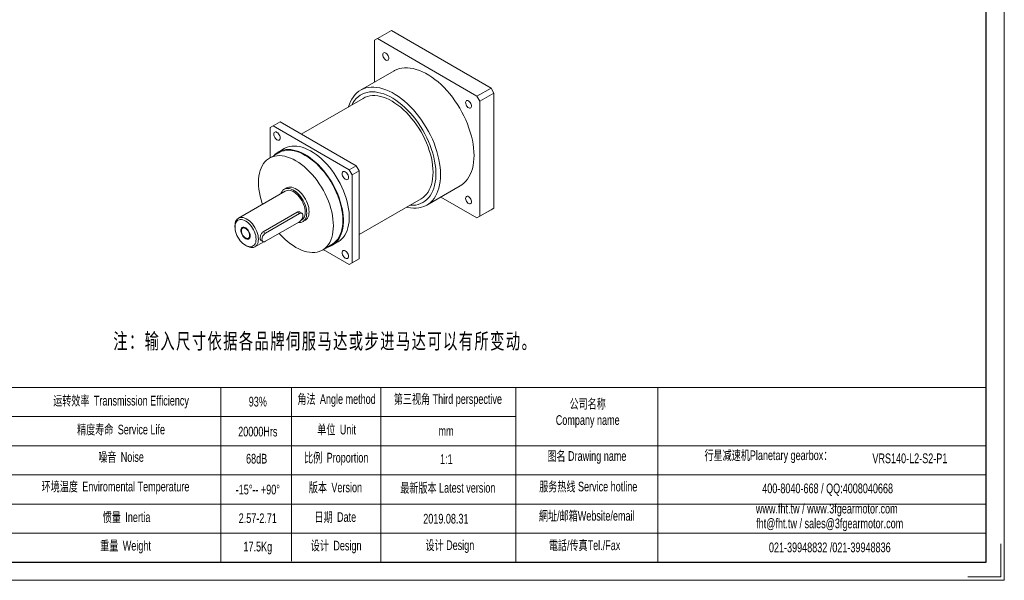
# Model space of a CAD drawing. Header units: millimetres. Extents: x 7959 to 9419, y -658 to 375.
# Tile 2 of 3: x 8478 to 9419, y -658 to -122. Entities that reach past the tile are written whole.
import ezdxf

# ---------------------------------------------------------------- set-up
doc = ezdxf.new("R2010")
doc.units = ezdxf.units.MM
doc.layers.get('0').update_dxf_attribs({"lineweight": 0})
doc.layers.add('SLD-0', color=7, linetype='Continuous', lineweight=18)
doc.layers.add('图框_外框线', color=7, linetype='Continuous', lineweight=18)
doc.styles.add('标准', font='arial.ttf', dxfattribs={"width": 0.667})

msp = doc.modelspace()

# ---------------------------------------------------------------- linework, layer by layer
at = {"color": 7, "linetype": 'Continuous', "lineweight": 15}
for p, q in [((8819.86, -140.17), (8817.06, -141.79)), ((8833.3, -132.41), (8819.86, -140.17)), ((8819.86, -140.17), (8915.07, -195.13)), ((8833.3, -132.41), (8928.51, -187.37)), ((8817.06, -181.79), (8817.06, -141.79)), ((8835.79, -170.98), (8803.8, -189.45)), ((8915.07, -195.13), (8928.51, -187.37)), ((8928.51, -187.37), (8931.31, -192.22)), ((8806.14, -197.24), (8747.06, -231.35)), ((8917.87, -199.98), (8915.07, -195.13)), ((8931.31, -192.22), (8917.87, -199.98)), ((8931.31, -192.22), (8931.31, -302.16)), ((8917.87, -199.98), (8917.87, -309.92)), ((8720.18, -223.58), (8717.38, -225.2)), ((8717.38, -253.97), (8717.38, -225.2)), ((8726.9, -219.71), (8720.18, -223.58)), ((8720.18, -223.58), (8792.98, -265.61)), ((8726.9, -219.71), (8763.3, -240.72)), ((8763.3, -240.72), (8799.7, -261.73)), ((8725.64, -249.2), (8716.68, -254.38)), ((8730.84, -245.28), (8725.24, -248.52)), ((8792.98, -265.61), (8799.7, -261.73)), ((8799.7, -261.73), (8802.5, -266.58)), ((8795.78, -270.46), (8792.98, -265.61)), ((8802.5, -266.58), (8795.78, -270.46)), ((8795.78, -270.46), (8795.78, -354.53)), ((8802.5, -266.58), (8802.5, -308.62)), ((8867.16, -299.19), (8899.14, -280.73)), ((8731.86, -285.85), (8687.06, -311.71)), ((8733.11, -282.84), (8730.87, -284.13)), ((8915.07, -311.54), (8880.42, -291.54)), ((8802.5, -327.37), (8861.58, -293.27)), ((8743.18, -306.06), (8710.7, -324.81)), ((8745.38, -307.33), (8712.9, -326.08)), ((8745.38, -307.33), (8743.18, -306.06)), ((8747.75, -307.09), (8745.82, -305.97)), ((8802.5, -308.62), (8802.5, -350.66)), ((8928.51, -303.78), (8915.07, -311.54)), ((8915.07, -311.54), (8917.87, -309.92)), ((8917.87, -309.92), (8931.31, -302.16)), ((8931.31, -302.16), (8928.51, -303.78)), ((8683.77, -318.97), (8683.77, -320.26)), ((8712.9, -333.84), (8745.38, -315.09)), ((8746.97, -313.71), (8747.7, -313.29)), ((8748.69, -315), (8750.93, -313.71)), ((8712.9, -326.08), (8710.7, -324.81)), ((8693.85, -337.72), (8694.97, -338.36)), ((8702.89, -339.15), (8711.31, -334.29)), ((8708.59, -332.96), (8710.52, -334.07)), ((8767.36, -342.17), (8776.32, -337)), ((8776.72, -337.69), (8782.32, -334.45)), ((8792.98, -356.15), (8768.06, -341.77)), ((8799.7, -352.27), (8792.98, -356.15)), ((8792.98, -356.15), (8795.78, -354.53)), ((8795.78, -354.53), (8802.5, -350.66)), ((8802.5, -350.66), (8799.7, -352.27))]:
    msp.add_line(p, q, dxfattribs=at)
for points in [[(8825.01, -155.62), (8825.11, -154.79), (8825.42, -154.14), (8825.91, -153.73), (8826.55, -153.58), (8827.28, -153.7), (8828.06, -154.09), (8828.82, -154.71), (8829.51, -155.52), (8830.08, -156.46), (8830.48, -157.46), (8830.69, -158.45), (8830.69, -159.35), (8830.48, -160.09), (8830.08, -160.63), (8829.51, -160.91), (8828.82, -160.93), (8828.06, -160.67), (8827.28, -160.16), (8826.55, -159.44), (8825.91, -158.55), (8825.42, -157.57), (8825.11, -156.57), (8825.01, -155.62)], [(8835.79, -170.98), (8836.32, -170.69), (8838.54, -169.65), (8840.89, -168.86), (8843.36, -168.33), (8845.93, -168.06), (8848.61, -168.04), (8851.36, -168.28), (8854.19, -168.78), (8857.08, -169.53), (8860.01, -170.54), (8862.98, -171.79), (8865.97, -173.28), (8868.96, -175.01), (8871.95, -176.97), (8874.92, -179.14), (8877.85, -181.52), (8880.74, -184.11), (8883.57, -186.87), (8886.32, -189.81), (8889, -192.92), (8891.57, -196.16), (8894.04, -199.55), (8896.39, -203.05), (8898.61, -206.65), (8900.69, -210.33), (8902.63, -214.09), (8904.4, -217.9), (8906.01, -221.74), (8907.45, -225.61), (8908.71, -229.47), (8909.79, -233.32), (8910.67, -237.13), (8911.37, -240.9), (8911.87, -244.59), (8912.17, -248.21), (8912.27, -251.72), (8912.17, -255.12), (8911.87, -258.38), (8911.37, -261.51), (8910.67, -264.47), (8909.79, -267.26), (8908.71, -269.86), (8907.45, -272.27), (8906.01, -274.47), (8904.4, -276.46), (8902.63, -278.22), (8900.69, -279.74), (8899.14, -280.73)], [(8792.42, -205.16), (8793.16, -202.92), (8794.23, -200.31), (8795.49, -197.9), (8796.93, -195.7), (8798.54, -193.72), (8800.32, -191.96), (8802.25, -190.43), (8804.33, -189.15), (8806.55, -188.11), (8808.9, -187.33), (8811.37, -186.8), (8813.95, -186.52), (8816.62, -186.5), (8819.38, -186.75), (8822.21, -187.24), (8825.09, -188), (8828.03, -189), (8830.99, -190.25), (8833.98, -191.75), (8836.98, -193.48), (8839.96, -195.43), (8842.93, -197.61), (8845.87, -199.99), (8848.75, -202.57), (8851.58, -205.34), (8854.34, -208.28), (8857.01, -211.38), (8859.59, -214.63), (8862.06, -218.01), (8864.4, -221.51), (8866.63, -225.11), (8868.71, -228.8), (8870.64, -232.55), (8872.42, -236.36), (8874.03, -240.21), (8875.47, -244.07), (8876.73, -247.93), (8877.8, -251.78), (8878.69, -255.6), (8879.38, -259.36), (8879.88, -263.06), (8880.18, -266.67), (8880.28, -270.18), (8880.18, -273.58), (8879.88, -276.85), (8879.38, -279.97), (8878.69, -282.93), (8877.8, -285.72), (8876.73, -288.33), (8875.47, -290.74), (8874.03, -292.94), (8872.42, -294.92), (8870.64, -296.68), (8868.71, -298.21), (8866.63, -299.49), (8864.4, -300.53), (8862.06, -301.31), (8859.59, -301.84), (8857.01, -302.12), (8854.34, -302.14), (8851.58, -301.89), (8848.75, -301.4), (8847.86, -301.19)], [(8850.92, -299.42), (8851.43, -299.45), (8854.02, -299.44), (8856.52, -299.17), (8858.9, -298.65), (8861.17, -297.87), (8863.31, -296.84), (8865.3, -295.57), (8867.15, -294.05), (8868.84, -292.3), (8870.36, -290.33), (8871.71, -288.14), (8872.87, -285.75), (8873.85, -283.17), (8874.64, -280.4), (8875.24, -277.47), (8875.64, -274.39), (8875.84, -271.16), (8875.84, -267.81), (8875.64, -264.36), (8875.24, -260.81), (8874.64, -257.19), (8873.85, -253.51), (8872.87, -249.79), (8871.71, -246.05), (8870.36, -242.31), (8868.84, -238.58), (8867.15, -234.89), (8865.3, -231.24), (8863.31, -227.66), (8861.17, -224.16), (8858.9, -220.77), (8856.52, -217.49), (8854.02, -214.34), (8851.43, -211.34), (8848.76, -208.5), (8846.01, -205.84), (8843.21, -203.36), (8840.36, -201.09), (8837.48, -199.02), (8834.59, -197.18), (8831.69, -195.56), (8828.8, -194.18), (8825.94, -193.05), (8823.11, -192.16), (8820.33, -191.53), (8817.62, -191.15), (8814.99, -191.03), (8812.44, -191.17), (8810, -191.56), (8807.67, -192.21), (8805.47, -193.12), (8803.4, -194.27), (8801.48, -195.67), (8799.71, -197.3), (8798.11, -199.16), (8796.67, -201.24), (8795.48, -203.4)], [(8806.14, -197.24), (8808.19, -196.22), (8810.37, -195.45), (8812.67, -194.94), (8815.08, -194.68), (8817.58, -194.67), (8820.16, -194.93), (8822.82, -195.44), (8825.53, -196.21), (8828.28, -197.22), (8831.07, -198.49), (8833.86, -199.98), (8836.66, -201.71), (8839.44, -203.67), (8842.2, -205.83), (8844.91, -208.19), (8847.56, -210.75), (8850.15, -213.48), (8852.65, -216.37), (8855.06, -219.41), (8857.36, -222.58), (8859.53, -225.86), (8861.58, -229.25), (8863.49, -232.71), (8865.25, -236.24), (8866.84, -239.82), (8868.27, -243.42), (8869.52, -247.03), (8870.59, -250.64), (8871.48, -254.21), (8872.17, -257.74), (8872.67, -261.21), (8872.96, -264.6), (8873.06, -267.88), (8872.96, -271.06), (8872.67, -274.1), (8872.17, -276.99), (8871.48, -279.72), (8870.59, -282.28), (8869.52, -284.64), (8868.27, -286.81), (8866.84, -288.77), (8865.25, -290.5), (8863.49, -292), (8861.58, -293.27), (8861.58, -293.27)], [(8904.21, -201.34), (8904.31, -200.51), (8904.62, -199.86), (8905.11, -199.45), (8905.75, -199.3), (8906.48, -199.42), (8907.26, -199.81), (8908.02, -200.43), (8908.71, -201.24), (8909.28, -202.18), (8909.68, -203.19), (8909.89, -204.17), (8909.89, -205.07), (8909.68, -205.81), (8909.28, -206.35), (8908.71, -206.63), (8908.02, -206.65), (8907.26, -206.39), (8906.48, -205.88), (8905.75, -205.16), (8905.11, -204.27), (8904.62, -203.29), (8904.31, -202.29), (8904.21, -201.34)], [(8726.99, -235.06), (8726.88, -234.08), (8726.58, -233.04), (8726.09, -232.02), (8725.45, -231.09), (8724.71, -230.31), (8723.91, -229.73), (8723.11, -229.39), (8722.37, -229.31), (8721.73, -229.51), (8721.24, -229.96), (8720.93, -230.64), (8720.83, -231.5), (8720.93, -232.49), (8721.24, -233.52), (8721.73, -234.54), (8722.37, -235.47), (8723.11, -236.26), (8723.91, -236.84), (8724.71, -237.18), (8725.45, -237.25), (8726.09, -237.05), (8726.58, -236.6), (8726.88, -235.92), (8726.99, -235.06)], [(8730.84, -245.28), (8731.56, -244.89), (8733.58, -244.01), (8735.73, -243.37), (8737.99, -243), (8740.35, -242.87), (8742.8, -243.01), (8745.33, -243.4), (8747.92, -244.04), (8750.55, -244.93), (8753.22, -246.07), (8755.91, -247.45), (8758.6, -249.06), (8761.27, -250.89), (8763.93, -252.94), (8766.54, -255.19), (8769.1, -257.63), (8771.59, -260.24), (8774, -263.01), (8776.31, -265.93), (8778.52, -268.99), (8780.6, -272.15), (8782.56, -275.42), (8784.37, -278.76), (8786.03, -282.16), (8787.53, -285.61), (8788.86, -289.07), (8790.01, -292.55), (8790.99, -296), (8791.77, -299.43), (8792.36, -302.8), (8792.76, -306.1), (8792.96, -309.32), (8792.96, -312.42), (8792.76, -315.4), (8792.36, -318.25), (8791.77, -320.94), (8790.99, -323.46), (8790.01, -325.79), (8788.86, -327.93), (8787.53, -329.86), (8786.03, -331.58), (8784.37, -333.06), (8782.56, -334.31), (8782.32, -334.45)], [(8777.86, -318.97), (8777.76, -315.81), (8777.46, -312.57), (8776.96, -309.24), (8776.27, -305.85), (8775.38, -302.41), (8774.31, -298.96), (8773.06, -295.5), (8771.63, -292.05), (8770.04, -288.65), (8768.29, -285.29), (8766.4, -282.01), (8764.36, -278.82), (8762.21, -275.73), (8759.94, -272.78), (8757.57, -269.96), (8755.11, -267.31), (8752.58, -264.82), (8749.99, -262.53), (8747.36, -260.43), (8744.7, -258.55), (8742.02, -256.89), (8739.34, -255.45), (8736.68, -254.26), (8734.04, -253.32), (8731.45, -252.63), (8728.92, -252.19), (8726.47, -252.01), (8724.1, -252.08), (8721.83, -252.42), (8719.67, -253.01), (8717.64, -253.86), (8715.74, -254.95), (8714, -256.29), (8712.4, -257.86), (8710.98, -259.66), (8709.73, -261.67), (8708.65, -263.89), (8707.77, -266.3), (8707.07, -268.89), (8706.58, -271.65), (8706.28, -274.55), (8706.18, -277.58), (8706.28, -280.73), (8706.58, -283.98), (8707.07, -287.31), (8707.77, -290.7), (8708.65, -294.13), (8709.73, -297.59), (8710.02, -298.46)], [(8721.14, -251.8), (8722.34, -250.62), (8724.08, -249.25), (8725.96, -248.12), (8727.98, -247.24), (8730.13, -246.61), (8732.39, -246.23), (8734.75, -246.11), (8737.2, -246.24), (8739.73, -246.63), (8742.32, -247.27), (8744.95, -248.17), (8747.62, -249.31), (8750.31, -250.68), (8753, -252.29), (8755.67, -254.13), (8758.33, -256.17), (8760.94, -258.42), (8763.5, -260.86), (8765.99, -263.47), (8768.4, -266.25), (8770.71, -269.17), (8772.92, -272.22), (8775, -275.39), (8776.96, -278.65), (8778.77, -281.99), (8780.43, -285.39), (8781.93, -288.84), (8783.26, -292.31), (8784.41, -295.78), (8785.38, -299.24), (8786.17, -302.66), (8786.76, -306.03), (8787.16, -309.34), (8787.36, -312.55), (8787.36, -315.65), (8787.16, -318.64), (8786.76, -321.48), (8786.17, -324.17), (8785.38, -326.69), (8784.41, -329.03), (8783.26, -331.17), (8781.93, -333.1), (8780.43, -334.81), (8778.77, -336.3), (8776.96, -337.55), (8775, -338.55), (8772.92, -339.31), (8771.82, -339.6)], [(8776.32, -337), (8777.25, -336.42), (8779, -335.08), (8780.59, -333.51), (8782.02, -331.71), (8783.27, -329.7), (8784.34, -327.48), (8785.23, -325.07), (8785.92, -322.48), (8786.42, -319.73), (8786.72, -316.83), (8786.82, -313.79), (8786.72, -310.64), (8786.42, -307.39), (8785.92, -304.06), (8785.23, -300.67), (8784.34, -297.24), (8783.27, -293.79), (8782.02, -290.33), (8780.59, -286.88), (8779, -283.47), (8777.25, -280.12), (8775.36, -276.83), (8773.33, -273.64), (8771.17, -270.56), (8768.9, -267.6), (8766.53, -264.79), (8764.07, -262.13), (8761.54, -259.65), (8758.95, -257.35), (8756.32, -255.26), (8753.66, -253.37), (8750.98, -251.71), (8748.3, -250.28), (8745.64, -249.09), (8743, -248.15), (8740.41, -247.45), (8737.88, -247.01), (8735.43, -246.83), (8733.06, -246.91), (8730.79, -247.25), (8728.63, -247.84), (8726.6, -248.69), (8725.64, -249.2)], [(8786.17, -269.22), (8786.27, -270.21), (8786.58, -271.24), (8787.07, -272.26), (8787.71, -273.19), (8788.45, -273.98), (8789.25, -274.56), (8790.05, -274.9), (8790.79, -274.97), (8791.43, -274.77), (8791.92, -274.32), (8792.22, -273.64), (8792.33, -272.78), (8792.22, -271.8), (8791.92, -270.76), (8791.43, -269.74), (8790.79, -268.81), (8790.05, -268.03), (8789.25, -267.45), (8788.45, -267.11), (8787.71, -267.03), (8787.07, -267.23), (8786.58, -267.68), (8786.27, -268.36), (8786.17, -269.22)], [(8754.62, -305.55), (8754.52, -303.67), (8754.22, -301.7), (8753.73, -299.68), (8753.06, -297.64), (8752.21, -295.61), (8751.2, -293.62), (8750.05, -291.7), (8748.77, -289.89), (8747.38, -288.21), (8745.91, -286.68), (8744.38, -285.34), (8742.81, -284.21), (8741.23, -283.3), (8739.66, -282.62), (8738.12, -282.19), (8736.65, -282.01), (8735.27, -282.09), (8733.99, -282.43), (8733.11, -282.84)], [(8752.38, -306.84), (8752.28, -304.96), (8751.98, -302.99), (8751.49, -300.97), (8750.82, -298.93), (8749.97, -296.9), (8748.96, -294.91), (8747.81, -292.99), (8746.53, -291.18), (8745.14, -289.5), (8743.67, -287.98), (8742.14, -286.64), (8740.57, -285.5), (8738.99, -284.59), (8737.42, -283.91), (8735.88, -283.48), (8734.41, -283.3), (8733.03, -283.38), (8731.75, -283.72), (8730.59, -284.3), (8729.58, -285.13), (8728.74, -286.18), (8728.06, -287.45), (8727.78, -288.21)], [(8750.98, -306.03), (8750.88, -304.25), (8750.58, -302.39), (8750.09, -300.47), (8749.41, -298.54), (8748.57, -296.63), (8747.56, -294.77), (8746.42, -292.99), (8745.16, -291.33), (8743.8, -289.82), (8742.37, -288.48), (8740.9, -287.35), (8739.4, -286.42), (8737.91, -285.74), (8736.46, -285.3), (8735.06, -285.11), (8733.75, -285.19), (8732.55, -285.52), (8731.86, -285.85)], [(8904.21, -292.8), (8904.31, -291.97), (8904.62, -291.32), (8905.11, -290.91), (8905.75, -290.76), (8906.48, -290.88), (8907.26, -291.27), (8908.02, -291.89), (8908.71, -292.7), (8909.28, -293.64), (8909.68, -294.64), (8909.89, -295.63), (8909.89, -296.53), (8909.68, -297.27), (8909.28, -297.81), (8908.71, -298.09), (8908.02, -298.1), (8907.26, -297.85), (8906.48, -297.34), (8905.75, -296.61), (8905.11, -295.73), (8904.62, -294.75), (8904.31, -293.75), (8904.21, -292.8)], [(8744.23, -315.75), (8745.14, -315.83), (8746.53, -315.75), (8747.81, -315.42), (8748.96, -314.83), (8749.97, -314), (8750.82, -312.95), (8751.49, -311.69), (8751.98, -310.23), (8752.28, -308.61), (8752.38, -306.84)], [(8745.38, -315.09), (8746.25, -314.45), (8747.06, -313.6), (8747.75, -312.58), (8748.29, -311.47), (8748.62, -310.34), (8748.74, -309.27), (8748.62, -308.33), (8748.29, -307.59), (8747.75, -307.09), (8747.06, -306.88), (8746.25, -306.96), (8745.38, -307.33)], [(8747.7, -313.29), (8748.57, -312.66), (8749.41, -311.72), (8750.09, -310.57), (8750.58, -309.22), (8750.88, -307.7), (8750.98, -306.03)], [(8750.93, -313.71), (8751.2, -313.54), (8752.21, -312.71), (8753.06, -311.66), (8753.73, -310.39), (8754.22, -308.94), (8754.52, -307.31), (8754.62, -305.55)], [(8683.77, -318.97), (8683.8, -318.12), (8684, -316.52), (8684.39, -315.08), (8684.98, -313.83), (8685.74, -312.78), (8686.67, -311.96), (8687.74, -311.38), (8688.95, -311.05), (8690.26, -310.98), (8691.66, -311.16), (8693.11, -311.6), (8694.6, -312.29), (8696.1, -313.21), (8697.57, -314.35), (8699, -315.69), (8700.36, -317.2), (8701.62, -318.85), (8702.76, -320.63), (8703.77, -322.49), (8704.61, -324.4), (8705.29, -326.33), (8705.78, -328.25), (8706.08, -330.12), (8706.18, -331.9)], [(8703.94, -331.9), (8703.84, -330.22), (8703.55, -328.46), (8703.06, -326.66), (8702.4, -324.84), (8701.58, -323.05), (8700.6, -321.32), (8699.49, -319.68), (8698.27, -318.17), (8696.97, -316.81), (8695.61, -315.62), (8694.21, -314.65), (8692.8, -313.89), (8691.42, -313.38), (8690.08, -313.1), (8688.82, -313.09), (8687.65, -313.32), (8686.6, -313.81), (8685.7, -314.53), (8684.95, -315.47), (8684.38, -316.63), (8684, -317.97), (8683.8, -319.46), (8683.8, -321.08), (8684, -322.81), (8684.38, -324.59), (8684.95, -326.4), (8685.7, -328.21), (8686.6, -329.98), (8687.65, -331.67), (8688.82, -333.25), (8690.08, -334.69), (8691.42, -335.96), (8692.8, -337.05), (8694.21, -337.91), (8695.61, -338.55), (8696.97, -338.95), (8698.27, -339.09), (8699.49, -338.98), (8700.6, -338.62), (8701.58, -338.02), (8702.4, -337.18), (8703.06, -336.13), (8703.55, -334.88), (8703.84, -333.46), (8703.94, -331.9)], [(8726.13, -326.2), (8726.47, -326.59), (8728.92, -329.24), (8731.45, -331.73), (8734.04, -334.02), (8736.68, -336.12), (8739.34, -338), (8742.02, -339.66), (8744.7, -341.09), (8747.36, -342.28), (8749.99, -343.23), (8752.58, -343.92), (8755.11, -344.36), (8757.57, -344.54), (8759.94, -344.46), (8762.21, -344.13), (8764.36, -343.53), (8766.4, -342.69), (8768.29, -341.59), (8770.04, -340.26), (8771.63, -338.68), (8773.06, -336.89), (8774.31, -334.87), (8775.38, -332.66), (8776.27, -330.25), (8776.96, -327.66), (8777.46, -324.9), (8777.76, -322), (8777.86, -318.97)], [(8697.78, -328.34), (8697.68, -327.28), (8697.39, -326.15), (8696.92, -325.02), (8696.3, -323.95), (8695.56, -322.98), (8694.73, -322.17), (8693.86, -321.55), (8692.98, -321.16), (8692.15, -321.02), (8691.41, -321.13), (8690.79, -321.49), (8690.32, -322.07), (8690.03, -322.86), (8689.94, -323.81), (8690.03, -324.88), (8690.32, -326), (8690.79, -327.13), (8691.41, -328.21), (8692.15, -329.17), (8692.98, -329.99), (8693.86, -330.6), (8694.73, -330.99), (8695.56, -331.14), (8696.3, -331.03), (8696.92, -330.67), (8697.39, -330.08), (8697.68, -329.29), (8697.78, -328.34)], [(8712.9, -326.08), (8712.03, -326.71), (8711.22, -327.57), (8710.52, -328.59), (8709.99, -329.7), (8709.65, -330.83), (8709.54, -331.9), (8709.65, -332.84), (8709.99, -333.58), (8710.52, -334.07), (8711.22, -334.29), (8712.03, -334.21), (8712.9, -333.84)], [(8706.18, -331.9), (8706.08, -333.56), (8705.78, -335.08), (8705.29, -336.43), (8704.61, -337.59), (8703.77, -338.52), (8702.76, -339.22), (8701.62, -339.68), (8700.36, -339.88), (8699, -339.82), (8697.57, -339.51), (8696.1, -338.95), (8694.97, -338.36)], [(8792.33, -348.23), (8792.22, -347.25), (8791.92, -346.22), (8791.43, -345.2), (8790.79, -344.26), (8790.05, -343.48), (8789.25, -342.9), (8788.45, -342.56), (8787.71, -342.49), (8787.07, -342.68), (8786.58, -343.14), (8786.27, -343.82), (8786.17, -344.68), (8786.27, -345.66), (8786.58, -346.69), (8787.07, -347.71), (8787.71, -348.65), (8788.45, -349.43), (8789.25, -350.01), (8790.05, -350.35), (8790.79, -350.42), (8791.43, -350.23), (8791.92, -349.77), (8792.22, -349.09), (8792.33, -348.23)]]:
    msp.add_lwpolyline(points, dxfattribs=at)
at = {"color": 7, "linetype": 'Continuous', "lineweight": 0}
msp.add_lwpolyline([(8698.34, -328.66), (8698.23, -329.72), (8697.92, -330.6), (8697.42, -331.27), (8696.76, -331.7), (8695.95, -331.86), (8695.05, -331.75), (8694.1, -331.38), (8693.13, -330.76), (8692.2, -329.93), (8691.34, -328.91), (8690.6, -327.76), (8690.02, -326.53), (8689.61, -325.28), (8689.4, -324.07), (8689.4, -322.95), (8689.61, -321.97), (8690.02, -321.19), (8690.6, -320.64), (8691.34, -320.34), (8692.2, -320.31), (8693.13, -320.55), (8694.1, -321.05), (8695.05, -321.78), (8695.95, -322.72), (8696.76, -323.81), (8697.42, -325.01), (8697.92, -326.25), (8698.23, -327.49), (8698.34, -328.66)], dxfattribs=at)
at = {"color": 7, "linetype": 'Continuous', "lineweight": 15}
for points, knots in [([(8745.81, -306), (8745.51, -305.86), (8744.87, -305.56), (8743.91, -305.69), (8743.35, -305.97), (8743.18, -306.06)], [0, 0, 0, 0, 1.039196, 2.238352, 2.757819, 2.757819, 2.757819, 2.757819]), ([(8710.7, -324.81), (8710.34, -325.07), (8709.63, -325.59), (8708.8, -326.88), (8708.21, -328.39), (8707.88, -329.94), (8707.82, -331.33), (8708.04, -332.33), (8708.3, -332.86), (8708.57, -332.92), (8708.6, -332.93)], [0, 0, 0, 0, 1.285466, 2.569495, 3.890442, 5.238148, 6.546996, 7.814491, 9.097173, 9.264347, 9.264347, 9.264347, 9.264347])]:
    msp.add_open_spline(points, degree=3, knots=knots, dxfattribs=at)
at = {"layer": 'SLD-0'}
msp.add_line((8670.26, -473.54), (8670.26, -640.42), dxfattribs=at)
at = {"layer": '图框_外框线'}
for p, q in [((8087.93, -473.54), (9401.75, -473.54)), ((8737.78, -473.54), (8737.78, -639.49)), ((8823.03, -473.54), (8823.03, -640.42)), ((8952.23, -473.54), (8952.23, -640.42)), ((9087.88, -473.54), (9087.88, -640.42)), ((8213.84, -501.38), (8952.23, -501.38)), ((8087.93, -529.23), (9401.75, -529.23)), ((8213.84, -557.07), (9401.75, -557.07)), ((8213.84, -584.92), (9401.75, -584.92)), ((8213.84, -612.76), (9401.75, -612.76))]:
    msp.add_line(p, q, dxfattribs=at)
at = {"layer": '图框_外框线', "color": 3}
msp.add_lwpolyline([(7958.95, -657.8), (9419.13, -657.8), (9419.13, 374.75), (7958.95, 374.75)], close=True, dxfattribs=at)
at = {"layer": '图框_外框线', "color": 3, "lineweight": 25}
msp.add_lwpolyline([(8045.86, -640.42), (9401.75, -640.42), (9401.75, 357.37), (8045.86, 357.37)], close=True, dxfattribs=at)
at = {"layer": '图框_外框线', "color": 3}
msp.add_lwpolyline([(9415.65, -623.04), (9415.65, -654.33), (9384.36, -654.33)], dxfattribs=at)

# ---------------------------------------------------------------- texts
at = {"layer": 'SLD-0', "color": 1, "insert": (8762.58, -421.67), "char_height": 15, "width": 572.4389, "attachment_point": 2, "line_spacing_factor": 1.15057, "style": '标准'}
msp.add_mtext('{\\fSimSun|b1|i0|c0|p34;\\T1.1;  \\fSimSun|b1|i0|c134|p34;注：输入尺寸依据各品牌伺服马达或步进马达可以有所变动。}', dxfattribs=at)
at = {"layer": 'SLD-0', "color": 1, "attachment_point": 2, "style": '标准'}
for s, insert, char_height, width in [('{\\fSimSun|b0|i0|c134|p2;角法 }Angle method ', (8780.86, -479.95), 9.2812, 118.695), ('{\\fSimSun|b0|i0|c134|p2;第三视角} Third perspective', (8887.3, -479.95), 9.2812, 118.695), ('{\\fSimSun|b0|i0|c134|p2;运转效率 }Transmission Efficiency', (8574.87, -481.48), 9.2812, 157.7214), ('93%', (8705.59, -482.43), 9.281, 118.695), ('{\\fSimSun|b0|i0|c134|p2;公司名称}\\PCompany name', (9020.92, -484.53), 9.2812, 118.695), ('{\\fSimSun|b0|i0|c134|p2;精度寿命 }Service Life', (8574.87, -509.07), 9.2812, 157.7214), ('{\\fSimSun|b0|i0|c134|p2;单位 }Unit', (8780.91, -509.1), 9.2812, 118.695), ('20000Hrs', (8705.59, -511.04), 9.281, 118.695), ('mm', (8885.55, -510.42), 9.281, 118.695), ('{\\fSimSun|b0|i0|c134|p2;噪音 }Noise', (8574.87, -535.32), 9.2812, 157.7214), ('68dB', (8704.45, -536.94), 9.281, 118.695), ('{\\fSimSun|b0|i0|c134|p2;比例 }Proportion', (8780.57, -535.96), 9.2812, 118.695), ('{\\fSimSun|b0|i0|c134|p2;图名} Drawing name', (9020.15, -534.36), 9.2812, 118.695), ('  {\\fSimSun|b0|i0|c134|p2;行星减速机}Planetary gearbox{\\fSimSun|b0|i0|c134|p2;：}', (9191.26, -533.65), 9.2812, 171.3703), ('\\pxt5;{\\C256;VRS140-L2-S2-P1}', (9328.86, -536.6), 9.2812, 118.695), ('1:1', (8885.78, -537.34), 9.281, 118.695), ('{\\fSimSun|b0|i0|c134|p2;环境温度 }Enviromental Temperature', (8569.55, -563.57), 9.2812, 157.7214), ('{\\fSimSun|b0|i0|c134|p2;版本 }Version', (8779.81, -564.38), 9.2812, 118.695), ('{\\fSimSun|b0|i0|c134|p2;最新版本} Latest version', (8887.23, -564.78), 9.2812, 118.695), ('{\\fSimSun|b0|i0|c134|p2;服务热线} Service hotline', (9021.47, -563.55), 9.2812, 118.695), ('400-8040-668 / QQ:4008040668', (9250.26, -565.32), 9.2812, 207.1499), ('-15%%D-- +90%%D', (8705.59, -566.46), 9.2812, 118.695), ('{\\fSimSun|b0|i0|c134|p2;惯量 }Inertia', (8580.19, -592.81), 9.2812, 157.7214), ('{\\fSimSun|b0|i0|c134|p2;日期 }Date', (8779.71, -592.7), 9.2812, 118.695), ('{\\fSimSun|b0|i0|c134|p2;網址}/{\\fSimSun|b0|i0|c134|p2;邮箱}Website/email', (9020.03, -591.51), 9.2812, 118.695), ('www.fht.tw / www.3fgearmotor.com ', (9249.4, -584.65), 9.2812, 156.4622), ('2.57-2.71', (8705.59, -593.82), 9.281, 118.695), ('2019.08.31', (8885.37, -594.31), 9.281, 118.695), ('\\pxt12;fht@fht.tw / sales@3fgearmotor.com ', (9252.23, -598.78), 9.2812, 197.211), ('{\\fSimSun|b0|i0|c134|p2;重量 }Weight', (8579.19, -620.06), 9.2812, 157.7214), ('17.5Kg', (8705.59, -620.96), 9.281, 118.695), ('{\\fSimSun|b0|i0|c134|p2;设计 }Design', (8780.48, -619.96), 9.2812, 118.695), ('{\\fSimSun|b0|i0|c134|p2;设计} Design', (8889.18, -619.6), 9.2812, 118.695), ('{\\fSimSun|b0|i0|c134|p2;電話}/{\\fSimSun|b0|i0|c134|p2;传真}Tel./Fax', (9017.95, -619.69), 9.2812, 118.695), ('021-39948832 /021-39948836 ', (9252.33, -621.72), 9.2812, 118.695)]:
    msp.add_mtext(s, dxfattribs=dict(at, insert=insert, char_height=char_height, width=width))

doc.saveas('drawing.dxf')
